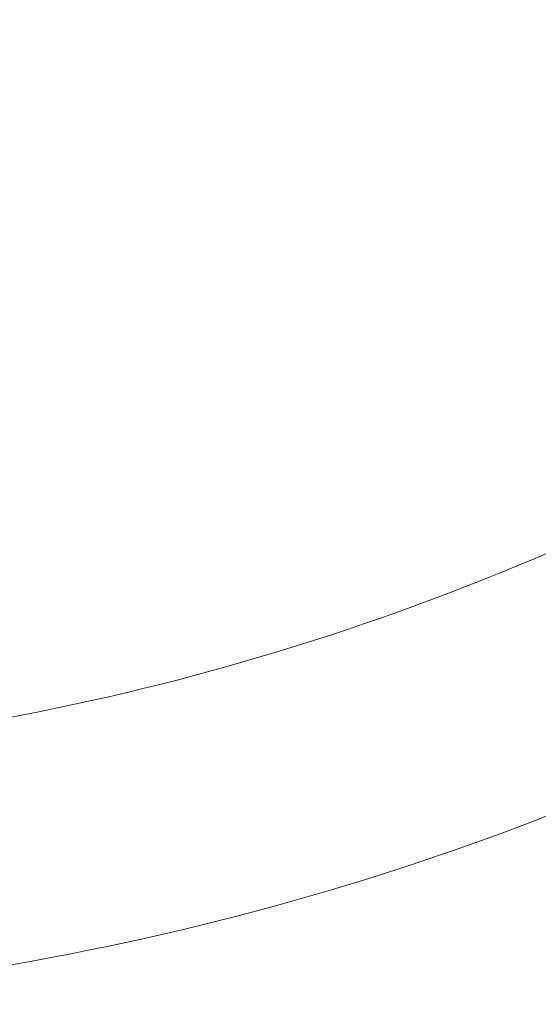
# Model space of a CAD drawing. Header units: inches. Extents: x 1352 to 2050, y -1711 to -1289.
# Tile 197 of 256: x 1800.875 to 1801.28, y -1515.351 to -1514.584. Entities that reach past the tile are written whole.
import ezdxf

# ---------------------------------------------------------------- set-up
doc = ezdxf.new("R2010")
doc.units = ezdxf.units.IN
doc.header["$MEASUREMENT"] = 0
doc.layers.add('图层 1', color=7, linetype='Continuous')

# ---------------------------------------------------------------- blocks, each defined once
blk = doc.blocks.new('block 16')
at = {"layer": '图层 1', "lineweight": 0}
blk.add_open_spline([(1796.06711, -1509.30357), (1796.06195, -1509.37006), (1796.05885, -1509.43861), (1796.05885, -1509.50924), (1796.05712, -1510.53105), (1796.61867, -1511.95974), (1797.46134, -1513.11763), (1798.30333, -1514.28001), (1799.4247, -1515.16505), (1800.50405, -1515.16126), (1800.78965, -1515.16057), (1801.07456, -1515.10063), (1801.35568, -1514.96834), (1801.40288, -1514.94526), (1801.45972, -1514.96558), (1801.48143, -1515.01243), (1801.50451, -1515.06032), (1801.48384, -1515.11648), (1801.43664, -1515.13956), (1801.13037, -1515.28425), (1800.81687, -1515.35074), (1800.50405, -1515.35074), (1799.31859, -1515.3473), (1798.17034, -1514.41299), (1797.30804, -1513.2296), (1796.44711, -1512.04207), (1795.87109, -1510.59686), (1795.86902, -1509.50924), (1795.86902, -1509.43379), (1795.87178, -1509.36041), (1795.87798, -1509.28841), (1795.88177, -1509.23639), (1795.92759, -1509.19746), (1795.97995, -1509.20159), (1796.03232, -1509.20607), (1796.0709, -1509.25155), (1796.06711, -1509.30357)], degree=3, knots=[0, 0, 0, 0, 1, 1, 1, 2, 2, 2, 3, 3, 3, 4, 4, 4, 5, 5, 5, 6, 6, 6, 7, 7, 7, 8, 8, 8, 9, 9, 9, 10, 10, 10, 11, 11, 11, 12, 12, 12, 12], dxfattribs=at)
blk = doc.blocks.new('block 9')
at = {"layer": '图层 1'}
blk.add_blockref('block 16', (0, 0), dxfattribs=at)
blk = doc.blocks.new('block 2')
at = {"layer": '图层 1'}
blk.add_blockref('block 9', (0, 0), dxfattribs=at)

msp = doc.modelspace()

# ---------------------------------------------------------------- block references
at = {"layer": '图层 1'}
msp.add_blockref('block 2', (0, 0), dxfattribs=at)

doc.saveas('drawing.dxf')
